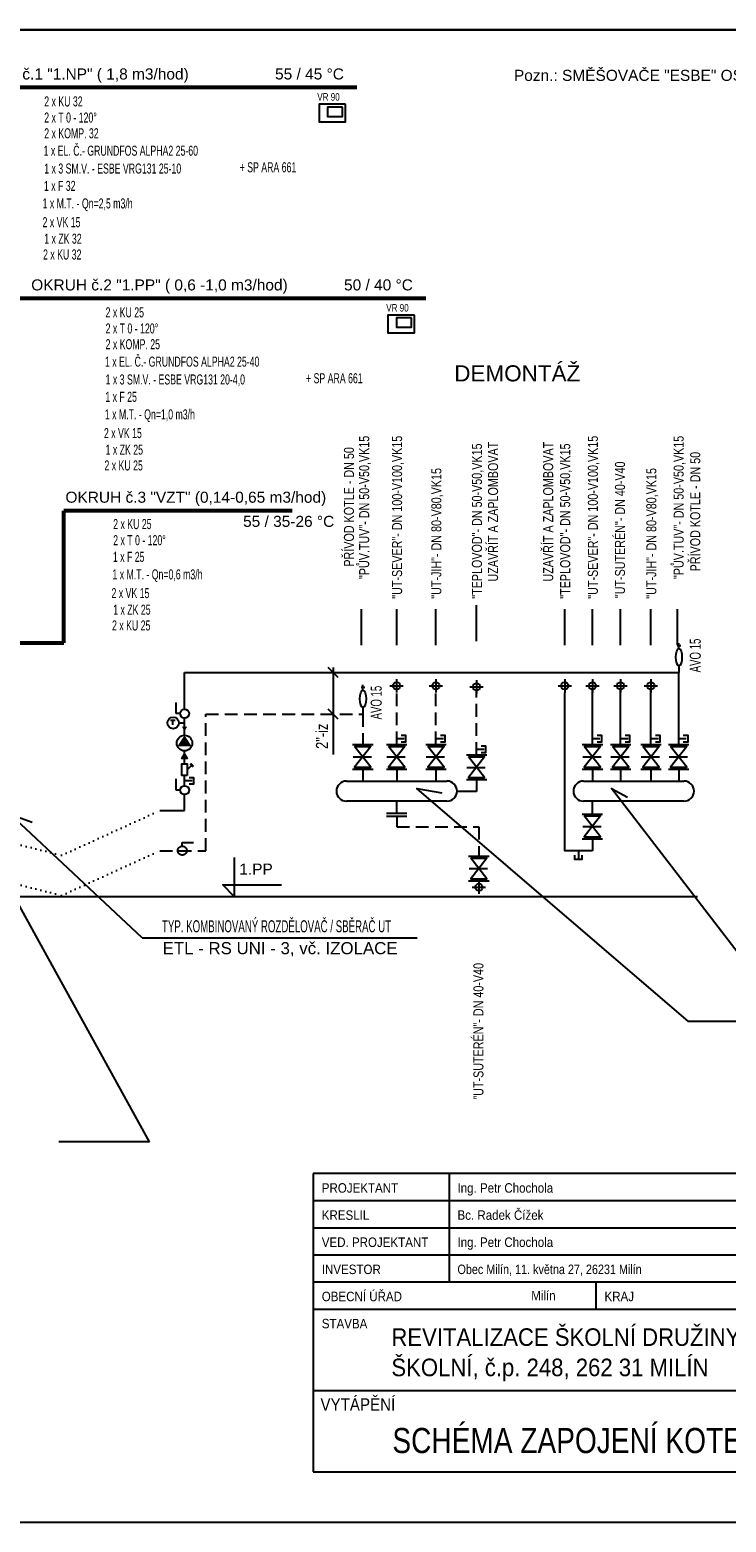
# Model space of a CAD drawing. Header units: millimetres. Extents: x 2424458 to 5109721, y -2781114 to -1335434.
# Tile 35 of 59: x 2568538 to 2575465, y -1415674 to -1400824. Entities that reach past the tile are written whole.
import ezdxf
from ezdxf.enums import TextEntityAlignment as Align

# ---------------------------------------------------------------- set-up
doc = ezdxf.new("R2010")
doc.units = ezdxf.units.MM
doc.header["$LTSCALE"] = 20
doc.header["$MEASUREMENT"] = 0
for name, pattern in [('DOT', [0.25, 0, -0.25]), ('GESTRICHELT', [9.525, 6.35, -3.175]), ('ČERCHOVANÁ', [25.4, 12.7, -6.35, 0, -6.35])]:
    doc.linetypes.add(name, pattern=pattern)
for name, color, linetype in [('ARMATURY', 2, 'Continuous'), ('CKBE0_12Y', 3, 'Continuous'), ('KOTY', 2, 'Continuous'), ('OSTATNI', 7, 'Continuous'), ('RAZITKO', 7, 'Continuous'), ('ROZVODY', 6, 'Continuous'), ('VNITŘVODA', 30, 'ČERCHOVANÁ')]:
    doc.layers.add(name, color=color, linetype=linetype)
doc.layers.add('Legenda', color=7, linetype='Continuous', lineweight=18)
doc.layers.add('UT PŘÍVODNÍ', color=6, linetype='Continuous', lineweight=53)
doc.styles.add('ARIEL', font='ARIAL.TTF')
doc.styles.add('ARIEL1', font='ARIAL.TTF')
doc.styles.add('ROMAN', font='ic-romans.shx')
doc.styles.add('ROMANS', font='ic-romans.shx', dxfattribs={"width": 0.8})

# ---------------------------------------------------------------- blocks, each defined once
blk = doc.blocks.new('_ARCHTICK')
at = {"color": 0, "linetype": 'ByBlock', "const_width": 0.15}
blk.add_lwpolyline([(-0.5, -0.5), (0.5, 0.5)], dxfattribs=at)

msp = doc.modelspace()

# ---------------------------------------------------------------- hatches: boundary and pattern name
at = {"layer": 'ROZVODY', "ltscale": 20}
for points in [[(2570077.1, -1407803.8), (2570103.5, -1407757.9), (2570050.5, -1407758.1)], [(2570076.7, -1407844.4), (2570006.6, -1407953.5), (2570147.3, -1407953.2)], [(2570077, -1408030.4), (2570050.5, -1408076.2), (2570103.4, -1408076.2)], [(2570077, -1408030.4), (2570050.5, -1408076.2), (2570103.4, -1408076.2)]]:
    msp.add_hatch(color=8, dxfattribs=at).paths.add_polyline_path(points)

# ---------------------------------------------------------------- linework, layer by layer
at = {"color": 7}
msp.add_line((2559183.3, -1400824.1), (2580183.3, -1400824.1), dxfattribs=at)
at = {"layer": 'ARMATURY', "color": 8}
for p, q in [((2571834.3, -1407366.6), (2571869.7, -1407366.6)), ((2571851.9, -1407395.3), (2571851.9, -1407343.4)), ((2571851.9, -1407568.6), (2571850.6, -1407632.5)), ((2574993.8, -1407875.7), (2575068.2, -1407875.7))]:
    msp.add_line(p, q, dxfattribs=at)
at = {"layer": 'ARMATURY', "color": 7}
msp.add_line((2564692.1, -1409446.7), (2575178.4, -1409446.7), dxfattribs=at)
at = {"layer": 'ARMATURY', "color": 8}
msp.add_lwpolyline([(2575039, -1407842.9), (2575082.8, -1407842.9), (2575082.8, -1407912.2), (2575039, -1407912.2)], dxfattribs=at)
at = {"layer": 'ARMATURY', "color": 7, "ltscale": 20}
for points in [[(2576138.2, -1410690.6), (2575091, -1410690.6), (2572388.8, -1408374.2), (2572636.7, -1408416.8)], [(2576129.4, -1410054), (2575616.3, -1410054), (2574325.4, -1408374.4), (2574482.5, -1408460.7)], [(2569655.1, -1409859.1), (2568343.8, -1408628.4), (2568560.7, -1408709.5)]]:
    msp.add_lwpolyline(points, dxfattribs=at)
at = {"layer": 'ARMATURY', "color": 7, "linetype": 'DOT', "ltscale": 10}
for points in [[(2567092.8, -1408593.9), (2568853.6, -1409037.8), (2569829.7, -1408593.9)], [(2567092.8, -1408993.6), (2568853.6, -1409437.5), (2569829.7, -1408993.6)]]:
    msp.add_lwpolyline(points, dxfattribs=at)
at = {"layer": 'ARMATURY', "color": 8}
msp.add_ellipse((2571851.9, -1407481.9), major_axis=(0, -86.7), ratio=0.3502699, dxfattribs=at)
at = {"layer": 'KOTY', "color": 8, "ltscale": 0.2}
for p, q in [((2571837.8, -1406947.9), (2571837.8, -1406588.1)), ((2572187.8, -1406947.9), (2572187.8, -1406588.1)), ((2572578.4, -1406947.9), (2572578.4, -1406588.1)), ((2572982.3, -1406908.6), (2572982.3, -1406548.8)), ((2573860, -1406947.9), (2573860, -1406588.1)), ((2574135.5, -1406947.9), (2574135.5, -1406588.1)), ((2574415.2, -1406947.9), (2574415.2, -1406588.1)), ((2574717.1, -1406947.9), (2574717.1, -1406588.1)), ((2574980.9, -1406947.9), (2574980.9, -1406588.1)), ((2571554.1, -1407169.9), (2571554.1, -1408036.4))]:
    msp.add_line(p, q, dxfattribs=at)
at = {"layer": 'KOTY', "color": 8, "linetype": 'Continuous'}
for p, q in [((2572186.9, -1407285.7), (2572186.9, -1407418.6)), ((2572577.5, -1407285.7), (2572577.5, -1407418.6)), ((2572981.4, -1407295.1), (2572981.4, -1407428)), ((2573859.1, -1407285.7), (2573859.1, -1407418.6)), ((2574134.6, -1407285.7), (2574134.6, -1407418.6)), ((2574414.4, -1407285.7), (2574414.4, -1407418.6)), ((2574716.2, -1407285.7), (2574716.2, -1407418.6)), ((2572120.5, -1407352.1), (2572253.3, -1407352.1)), ((2572511.1, -1407352.1), (2572643.9, -1407352.1)), ((2572915, -1407361.6), (2573047.8, -1407361.6)), ((2573792.7, -1407352.1), (2573925.5, -1407352.1)), ((2574068.2, -1407352.1), (2574201, -1407352.1)), ((2574347.9, -1407352.1), (2574480.8, -1407352.1)), ((2574649.8, -1407352.1), (2574782.6, -1407352.1)), ((2572187.8, -1407875.7), (2572262.2, -1407875.7)), ((2572578.4, -1407875.7), (2572652.8, -1407875.7)), ((2574135.5, -1407875.7), (2574209.9, -1407875.7)), ((2574415.2, -1407875.7), (2574489.6, -1407875.7)), ((2574717.1, -1407875.7), (2574791.5, -1407875.7)), ((2571749.1, -1407934.5), (2571952.2, -1407934.5)), ((2571753.5, -1408058), (2571936, -1408058)), ((2572086.3, -1407934.5), (2572289.3, -1407934.5)), ((2572090.7, -1408058), (2572273.2, -1408058)), ((2572476.9, -1407934.5), (2572679.9, -1407934.5)), ((2572481.3, -1408058), (2572663.7, -1408058)), ((2572880.7, -1408039.8), (2573083.8, -1408039.8)), ((2572982.3, -1407981), (2573056.7, -1407981)), ((2574034, -1407934.5), (2574237, -1407934.5)), ((2574038.4, -1408058), (2574220.8, -1408058)), ((2574313.7, -1407934.5), (2574516.8, -1407934.5)), ((2574318.1, -1408058), (2574500.6, -1408058)), ((2574615.5, -1407934.5), (2574818.6, -1407934.5)), ((2574619.9, -1408058), (2574802.4, -1408058)), ((2574892.2, -1407934.5), (2575095.3, -1407934.5)), ((2574896.6, -1408058), (2575079.1, -1408058)), ((2571749.1, -1408180.1), (2571952.2, -1408180.1)), ((2572086.3, -1408180.1), (2572289.3, -1408180.1)), ((2572476.9, -1408180.1), (2572679.9, -1408180.1)), ((2572885.1, -1408163.4), (2573067.6, -1408163.4)), ((2574034, -1408180.1), (2574237, -1408180.1)), ((2574313.7, -1408180.1), (2574516.8, -1408180.1)), ((2574615.5, -1408180.1), (2574818.6, -1408180.1)), ((2574892.2, -1408180.1), (2575095.3, -1408180.1)), ((2571687.8, -1408299.6), (2572687.8, -1408299.6)), ((2572880.7, -1408285.4), (2573083.8, -1408285.4)), ((2574045.7, -1408299.6), (2575045.7, -1408299.6)), ((2572687.8, -1408499.6), (2571687.8, -1408499.6)), ((2575045.7, -1408499.6), (2574045.7, -1408499.6)), ((2572086.3, -1408619.1), (2572289.3, -1408619.1)), ((2572086.3, -1408647.4), (2572289.3, -1408647.4)), ((2572903.3, -1409046.4), (2573106.4, -1409046.4)), ((2572907.7, -1409170), (2573090.2, -1409170)), ((2572903.3, -1409292), (2573106.4, -1409292)), ((2572939.6, -1409355.9), (2573072.4, -1409355.9)), ((2573006, -1409289.5), (2573006, -1409422.3))]:
    msp.add_line(p, q, dxfattribs=at)
at = {"layer": 'KOTY', "color": 7}
for p, q in [((2569729.9, -1411889.5), (2568159.4, -1409043.7)), ((2569655.1, -1409859.1), (2572391.9, -1409859.1))]:
    msp.add_line(p, q, dxfattribs=at)
at = {"layer": 'KOTY', "color": 7, "linetype": 'Continuous'}
msp.add_line((2569729.9, -1411889.5), (2568825.5, -1411889.5), dxfattribs=at)
at = {"layer": 'KOTY', "color": 1, "lineweight": 25}
for points in [[(2571679.8, -1401563.1), (2571414.9, -1401563.1), (2571414.9, -1401739.5), (2571679.8, -1401739.5)], [(2571648, -1401592.1), (2571500.3, -1401592.1), (2571500.3, -1401684.8), (2571648, -1401684.8)], [(2572365.8, -1403662.1), (2572100.9, -1403662.1), (2572100.9, -1403838.5), (2572365.8, -1403838.5)], [(2572334, -1403691.2), (2572186.3, -1403691.2), (2572186.3, -1403783.9), (2572334, -1403783.9)]]:
    msp.add_lwpolyline(points, close=True, dxfattribs=at)
at = {"layer": 'KOTY', "color": 8, "linetype": 'Continuous'}
for points in [[(2572233, -1407842.9), (2572276.8, -1407842.9), (2572276.8, -1407912.2), (2572233, -1407912.2)], [(2572623.6, -1407842.9), (2572667.4, -1407842.9), (2572667.4, -1407912.2), (2572623.6, -1407912.2)], [(2574180.7, -1407842.9), (2574224.5, -1407842.9), (2574224.5, -1407912.2), (2574180.7, -1407912.2)], [(2574460.4, -1407842.9), (2574504.2, -1407842.9), (2574504.2, -1407912.2), (2574460.4, -1407912.2)], [(2574762.3, -1407842.9), (2574806.1, -1407842.9), (2574806.1, -1407912.2), (2574762.3, -1407912.2)], [(2571769.3, -1407953.9), (2571930.8, -1407953.9), (2571769.3, -1408160.1), (2571930.8, -1408160.1), (2571769.3, -1407953.9)], [(2572106.5, -1407953.9), (2572268, -1407953.9), (2572106.5, -1408160.1), (2572268, -1408160.1), (2572106.5, -1407953.9)], [(2572497.1, -1407953.9), (2572658.6, -1407953.9), (2572497.1, -1408160.1), (2572658.6, -1408160.1), (2572497.1, -1407953.9)], [(2572900.9, -1408059.2), (2573062.4, -1408059.2), (2572900.9, -1408265.5), (2573062.4, -1408265.5), (2572900.9, -1408059.2)], [(2573027.5, -1407948.2), (2573071.3, -1407948.2), (2573071.3, -1408017.5), (2573027.5, -1408017.5)], [(2574054.2, -1407953.9), (2574215.6, -1407953.9), (2574054.2, -1408160.1), (2574215.6, -1408160.1), (2574054.2, -1407953.9)], [(2574333.9, -1407953.9), (2574495.4, -1407953.9), (2574333.9, -1408160.1), (2574495.4, -1408160.1), (2574333.9, -1407953.9)], [(2574635.8, -1407953.9), (2574797.2, -1407953.9), (2574635.8, -1408160.1), (2574797.2, -1408160.1), (2574635.8, -1407953.9)], [(2574912.4, -1407953.9), (2575073.9, -1407953.9), (2574912.4, -1408160.1), (2575073.9, -1408160.1), (2574912.4, -1407953.9)], [(2572923.5, -1409065.9), (2573085, -1409065.9), (2572923.5, -1409272.1), (2573085, -1409272.1), (2572923.5, -1409065.9)], [(2573006, -1409166.8), (2573006, -1409171.2)], [(2573006, -1409272.1), (2573006, -1409320)]]:
    msp.add_lwpolyline(points, dxfattribs=at)
at = {"layer": 'KOTY', "linetype": 'Continuous'}
msp.add_lwpolyline([(2570571, -1409060.4), (2570571, -1409446.7), (2570459.6, -1409333.2), (2571041.9, -1409333.2)], dxfattribs=at)
at = {"layer": 'KOTY', "color": 8, "linetype": 'Continuous'}
for centre in [(2572186.9, -1407352.1), (2572577.5, -1407352.1), (2572981.4, -1407361.6), (2573859.1, -1407352.1), (2574134.6, -1407352.1), (2574414.4, -1407352.1), (2574716.2, -1407352.1), (2573006, -1409355.9)]:
    msp.add_circle(centre, 35.9, dxfattribs=at)
for centre, start, end in [((2571687.8, -1408399.6), 90, 270), ((2572687.8, -1408399.6), 270, 90), ((2575045.7, -1408399.6), 270, 90)]:
    msp.add_arc(centre, 100, start, end, dxfattribs=at)
at = {"layer": 'KOTY', "color": 7}
msp.add_arc((2569213.5, -1411889.4), 0.1, 270, 41.93559, dxfattribs=at)
at = {"layer": 'Legenda', "color": 110, "linetype": 'Continuous', "lineweight": 25, "ltscale": 20}
for p, q in [((2579683.3, -1412204.1), (2571358.3, -1412204.1)), ((2571358.3, -1412204.1), (2571358.3, -1415174.1)), ((2571358.3, -1414364.1), (2576983.3, -1414364.1)), ((2571358.3, -1415174.1), (2579683.3, -1415174.1))]:
    msp.add_line(p, q, dxfattribs=at)
at = {"layer": 'Legenda', "color": 2, "linetype": 'Continuous', "lineweight": 25}
for p, q in [((2572708.3, -1412204.1), (2572708.3, -1413284.1)), ((2574170.8, -1413554.1), (2574170.8, -1413284.1))]:
    msp.add_line(p, q, dxfattribs=at)
at = {"layer": 'Legenda', "color": 2, "linetype": 'Continuous', "lineweight": 25, "ltscale": 20}
for p, q in [((2571358.3, -1412474.1), (2576983.3, -1412474.1)), ((2571358.3, -1412744.1), (2576983.3, -1412744.1)), ((2571358.3, -1413284.1), (2576983.3, -1413284.1)), ((2571358.3, -1413554.1), (2576983.3, -1413554.1))]:
    msp.add_line(p, q, dxfattribs=at)
at = {"layer": 'OSTATNI', "linetype": 'Continuous'}
msp.add_lwpolyline([(2559183.3, -1415674.1), (2580183.3, -1415674.1), (2580183.3, -1400824.1), (2559183.3, -1400824.1)], close=True, dxfattribs=at)
at = {"layer": 'RAZITKO', "color": 2, "linetype": 'Continuous'}
msp.add_line((2572708.3, -1412204.1), (2572708.3, -1413284.1), dxfattribs=at)
at = {"layer": 'RAZITKO', "color": 2, "linetype": 'Continuous', "ltscale": 20}
for p, q in [((2571358.3, -1412474.1), (2576983.3, -1412474.1)), ((2571358.3, -1412744.1), (2576983.3, -1412744.1)), ((2571358.3, -1413014.1), (2576983.3, -1413014.1))]:
    msp.add_line(p, q, dxfattribs=at)
at = {"layer": 'ROZVODY', "color": 8, "ltscale": 20}
for p, q in [((2574977.5, -1406951.8), (2575012.8, -1406951.8)), ((2574995, -1406980.5), (2574995, -1406928.7)), ((2574995, -1407153.8), (2574993.8, -1407217.7)), ((2570077, -1407583), (2570077, -1407217.7)), ((2570077, -1407217.7), (2574993.8, -1407217.7)), ((2574993.8, -1407934.5), (2574993.8, -1407217.7)), ((2569995.3, -1407627.9), (2569995.1, -1407516.6)), ((2570032.3, -1407627.8), (2569995.3, -1407627.9)), ((2569939, -1407694.6), (2569984.5, -1407694.5)), ((2569962, -1407738.9), (2569961.8, -1407696.2)), ((2570020.4, -1407720.9), (2570077, -1407720.8)), ((2570077, -1407844.4), (2570077, -1407672.4)), ((2570077, -1408127.9), (2570077, -1407998.7)), ((2570102.5, -1408186.6), (2570147, -1408143.2)), ((2569995.3, -1408390.2), (2569995.1, -1408278.9)), ((2570077, -1408345.3), (2570077, -1408245.3)), ((2570077, -1408295.3), (2570151.4, -1408295.3)), ((2570032.3, -1408390.1), (2569995.3, -1408390.2)), ((2570077, -1408593.9), (2570077, -1408434.6)), ((2574135, -1408627.5), (2574135, -1408499.6)), ((2569829.7, -1408593.9), (2570077, -1408593.9)), ((2574033.5, -1408627.5), (2574236.6, -1408627.5)), ((2574037.9, -1408751.1), (2574220.4, -1408751.1)), ((2574033.5, -1408873.1), (2574236.6, -1408873.1)), ((2574135, -1408873.1), (2574135, -1408992.6)), ((2573997.5, -1408992.6), (2573997.5, -1409067))]:
    msp.add_line(p, q, dxfattribs=at)
at = {"layer": 'ROZVODY', "color": 8, "linetype": 'GESTRICHELT'}
for p, q in [((2572187.8, -1407934.5), (2572187.8, -1407388.1)), ((2572578.4, -1407934.5), (2572578.4, -1407388.1)), ((2572982.3, -1408039.8), (2572982.3, -1407397.5))]:
    msp.add_line(p, q, dxfattribs=at)
at = {"layer": 'ROZVODY', "color": 8}
for p, q in [((2574135.5, -1407934.5), (2574135.5, -1407388.1)), ((2574415.2, -1407934.5), (2574415.2, -1407388.1)), ((2574717.1, -1407934.5), (2574717.1, -1407388.1)), ((2574135.5, -1408180.1), (2574135.5, -1408299.6)), ((2574415.2, -1408180.1), (2574415.2, -1408299.6)), ((2574717.1, -1408180.1), (2574717.1, -1408299.6)), ((2574993.8, -1408180.1), (2574993.8, -1408299.6))]:
    msp.add_line(p, q, dxfattribs=at)
at = {"layer": 'ROZVODY', "color": 8, "linetype": 'GESTRICHELT', "ltscale": 20}
for p, q in [((2571850.6, -1408180.1), (2571850.6, -1408299.6)), ((2572187.8, -1408180.1), (2572187.8, -1408299.6)), ((2572578.4, -1408180.1), (2572578.4, -1408299.6)), ((2572982.3, -1408285.4), (2572982.3, -1408404.9)), ((2572187.8, -1408619.1), (2572187.8, -1408499.6)), ((2572982.3, -1408404.9), (2572787.7, -1408404.9))]:
    msp.add_line(p, q, dxfattribs=at)
at = {"layer": 'ROZVODY', "color": 8, "linetype": 'GESTRICHELT', "ltscale": 30}
for p, q in [((2570054.3, -1408909.9), (2570165.5, -1408909.7)), ((2570054.3, -1408946.9), (2570054.3, -1408909.9))]:
    msp.add_line(p, q, dxfattribs=at)
at = {"layer": 'ROZVODY', "color": 8, "ltscale": 20}
for points in [[(2574135, -1408992.6), (2573860, -1408992.6), (2573860, -1407416.9)], [(2570122.2, -1408262.5), (2570166, -1408262.5), (2570166, -1408331.8), (2570122.2, -1408331.8)], [(2574053.7, -1408647), (2574215.2, -1408647), (2574053.7, -1408853.2), (2574215.2, -1408853.2), (2574053.7, -1408647)], [(2574030.3, -1409037.8), (2574030.3, -1409081.6), (2573961, -1409081.6), (2573961, -1409037.8)]]:
    msp.add_lwpolyline(points, dxfattribs=at)
at = {"layer": 'ROZVODY', "color": 8, "linetype": 'GESTRICHELT'}
for points in [[(2569829.7, -1408993.6), (2570287.7, -1408993.6), (2570287.7, -1407632.5), (2571850.6, -1407632.5), (2571850.6, -1407934.5)], [(2572187.8, -1408647.4), (2572187.8, -1408755.6), (2573006, -1408755.6), (2573006, -1409065.9)]]:
    msp.add_lwpolyline(points, dxfattribs=at)
at = {"layer": 'ROZVODY', "color": 8, "ltscale": 20}
for points in [[(2570077, -1408030.4), (2570103.4, -1408076.2), (2570050.5, -1408076.2)], [(2570077, -1408030.4), (2570103.4, -1408076.2), (2570050.5, -1408076.2)], [(2570102.5, -1408245.3), (2570051.4, -1408245.3), (2570051.4, -1408127.9), (2570102.5, -1408127.9)], [(2570161.9, -1408148.4), (2570157, -1408153.2), (2570136.9, -1408133.1), (2570141.8, -1408128.2)]]:
    msp.add_lwpolyline(points, close=True, dxfattribs=at)
for centre, radius in [((2570077, -1407627.7), 44.7), ((2569963.4, -1407721.1), 57), ((2570076.9, -1407921.6), 77.2), ((2570077, -1408390), 44.7)]:
    msp.add_circle(centre, radius, dxfattribs=at)
at = {"layer": 'ROZVODY', "color": 8, "linetype": 'GESTRICHELT', "ltscale": 30}
msp.add_circle((2570054.5, -1408991.6), 44.7, dxfattribs=at)
at = {"layer": 'ROZVODY', "color": 8, "ltscale": 20}
msp.add_arc((2574045.7, -1408399.6), 100, 90, 270, dxfattribs=at)
msp.add_ellipse((2574995, -1407067.2), major_axis=(0, -86.7), ratio=0.3502699, dxfattribs=at)
at = {"layer": 'UT PŘÍVODNÍ', "color": 7, "linetype": 'Continuous'}
for p, q in [((2571790.9, -1401398.2), (2567443.2, -1401398.2)), ((2572476.8, -1403497.3), (2567838.5, -1403497.3)), ((2571147.4, -1405609.8), (2568875.4, -1405609.8)), ((2568875.4, -1406924.8), (2568875.4, -1405609.8)), ((2568274.9, -1406924.8), (2568875.4, -1406924.8))]:
    msp.add_line(p, q, dxfattribs=at)

# ---------------------------------------------------------------- block references
at = {"layer": 'KOTY', "color": 8, "ltscale": 0.2, "xscale": 100, "yscale": 100, "zscale": 100, "rotation": 270}
for p in [(2571554.1, -1407217.7), (2571554.1, -1407632.5)]:
    msp.add_blockref('_ARCHTICK', p, dxfattribs=at)

# ---------------------------------------------------------------- texts
at = {"layer": 'CKBE0_12Y', "style": 'ARIEL'}
for s, height, p in [('OKRUH č.1 "1.NP" ( 1,8 m3/hod)', 110, (2567866, -1401351.2, 30)), ('55 / 45 °C', 110, (2570977.7, -1401350.9, 30)), ('OKRUH č.2 "1.PP" ( 0,6 -1,0 m3/hod)', 110, (2568552, -1403450.3, 30)), ('50 / 40 °C', 110, (2571663.7, -1403450, 30)), ('OKRUH č.3 "VZT" (0,14-0,65 m3/hod)', 110, (2568892.4, -1405562.8, 30)), ('55 / 35-26 °C', 110, (2570659.4, -1405803, 30)), ('1.PP', 110, (2570622, -1409263.6, 30)), ('ETL - RS UNI - 3, vč. IZOLACE', 120, (2569858.8, -1410058.3))]:
    msp.add_text(s, height=height, dxfattribs=at).set_placement(p, align=Align.BOTTOM_LEFT)
at = {"layer": 'CKBE0_12Y', "lineweight": 9, "style": 'ARIEL'}
msp.add_text('Pozn.: SMĚŠOVAČE "ESBE" OSAZENY SERVOPOHONY - ESBE ARA 661 (230V, 90°, 2 min.)', height=110, dxfattribs=at).set_placement((2573354, -1401365, 30), align=Align.BOTTOM_LEFT)
at = {"layer": 'CKBE0_12Y', "linetype": 'ByBlock', "ltscale": 200, "style": 'ROMANS', "width": 0.65}
for s, p in [('2 x KU 32', (2568681.5, -1401616.4, 30)), ('2 x T 0 - 120°', (2568681.5, -1401776.7, 30)), ('2 x KOMP. 32', (2568681.5, -1401933.3, 30)), ('1 x EL. Č.- GRUNDFOS ALPHA2 25-60 ', (2568675.2, -1402106.7, 30)), ('1 x 3 SM.V. - ESBE VRG131 25-10 ', (2568681.5, -1402284.1, 30)), ('1 x F 32', (2568678.5, -1402456.8, 30)), ('1 x M.T. - Qn=2,5 m3/h', (2568664.8, -1402631.5, 30)), ('2 x VK 15', (2568664.8, -1402818, 30)), ('1 x ZK 32', (2568681.5, -1402982.6, 30)), ('2 x KU 32', (2568669.8, -1403139.6, 30)), ('2 x KU 25', (2569291.9, -1403715.4, 30)), ('2 x T 0 - 120°', (2569291.9, -1403875.7, 30)), ('2 x KOMP. 25', (2569291.9, -1404032.3, 30)), ('1 x EL. Č.- GRUNDFOS ALPHA2 25-40 ', (2569285.6, -1404205.8, 30)), ('1 x 3 SM.V. - ESBE VRG131 20-4,0 ', (2569291.9, -1404383.2, 30)), ('1 x F 25', (2569289, -1404555.9, 30)), ('1 x M.T. - Qn=1,0 m3/h', (2569284.4, -1404730.5, 30)), ('2 x VK 15', (2569275.3, -1404917, 30)), ('1 x ZK 25', (2569291.9, -1405081.7, 30)), ('2 x KU 25', (2569280.3, -1405238.7, 30)), ('2 x KU 25', (2569367.4, -1405822.2, 30)), ('2 x T 0 - 120°', (2569367.4, -1405982.5, 30)), ('1 x F 25', (2569364.5, -1406148.3, 30)), ('1 x M.T. - Qn=0,6 m3/h', (2569359.9, -1406322.9, 30)), ('2 x VK 15', (2569350.8, -1406509.4, 30)), ('1 x ZK 25', (2569367.4, -1406674.1, 30)), ('2 x KU 25', (2569355.8, -1406831.1, 30))]:
    msp.add_text(s, height=100, dxfattribs=at).set_placement(p, align=Align.BOTTOM_LEFT)
at = {"layer": 'CKBE0_12Y', "color": 8, "style": 'ROMANS', "width": 0.65}
msp.add_text('AVO 15', height=110, rotation=90, dxfattribs=at).set_placement((2572071.6, -1407685.9, 30), align=Align.BOTTOM_LEFT)
at = {"layer": 'KOTY', "color": 1, "lineweight": 25, "style": 'ROMANS'}
for s, height, width, p in [('VR 90', 75, 0.8, (2571397.7, -1401551.1, 30)), ('+ SP ARA 661', 100, 0.65, (2570625.6, -1402271.8, 30)), ('VR 90', 75, 0.8, (2572083.7, -1403650.2, 30)), ('+ SP ARA 661', 100, 0.65, (2571286.1, -1404370.8, 30))]:
    msp.add_text(s, height=height, dxfattribs=dict(at, width=width)).set_placement(p, align=Align.BOTTOM_LEFT)
at = {"layer": 'KOTY', "color": 8, "ltscale": 0.2, "rotation": 90, "style": 'ROMANS'}
for s, insert, char_height, attachment_point in [('"UT-SEVER"- DN 100-V100,VK15', (2572141.4, -1406485), 100, 1), ('"UT-SEVER"- DN 100-V100,VK15', (2574089.1, -1406485), 100, 1), ('"TEPLOVOD"- DN 50-V50,VK15', (2572935.8, -1406485), 100, 1), ('"TEPLOVOD"- DN 50-V50,VK15', (2573813.6, -1406485), 100, 1), ('"PŮV.TUV"- DN 50-V50,VK15', (2571873.3, -1405576.1), 100, 5), ('UZAVŘÍT A ZAPLOMBOVAT', (2573146.8, -1405618.4), 100, 5), ('UZAVŘÍT A ZAPLOMBOVAT', (2573695.4, -1405618.4), 100, 5), ('"UT-SUTERÉN"- DN 40-V40', (2574358.9, -1406479.2), 100, 1), ('"PŮV.TUV"- DN 50-V50,VK15', (2575001.8, -1405576.1), 100, 5), ('"UT-JIH"- DN 80-V80,VK15', (2572532, -1406485), 100, 1), ('"UT-JIH"- DN 80-V80,VK15', (2574670.6, -1406485), 100, 1), ('2"-iz', (2571444.1, -1407853.6), 120, 5), ('"UT-SUTERÉN"- DN 40-V40', (2572950.5, -1411469.4), 100, 1)]:
    msp.add_mtext(s, dxfattribs=dict(at, insert=insert, char_height=char_height, attachment_point=attachment_point))
at = {"layer": 'KOTY', "color": 8, "ltscale": 0.2, "char_height": 100, "width": 1524.762, "attachment_point": 5, "rotation": 90, "style": 'ROMANS'}
for insert in [(2571713.2, -1405571.2), (2575158.1, -1405618.4)]:
    msp.add_mtext('PŘÍVOD KOTLE - DN 50', dxfattribs=dict(at, insert=insert))
at = {"layer": 'Legenda', "color": 2, "linetype": 'Continuous', "lineweight": 25, "style": 'ROMAN', "width": 0.909091}
for s, p in [('OBECNÍ ÚŘAD', (2571442.4, -1413475.6)), (' Milín', (2573494.2, -1413466.8)), ('KRAJ ', (2574254.9, -1413475.6)), ('STAVBA', (2571442.4, -1413745.6))]:
    msp.add_text(s, height=94.5, dxfattribs=at).set_placement(p)
at = {"layer": 'Legenda', "color": 110, "linetype": 'Continuous', "lineweight": 25, "style": 'ROMAN', "width": 0.9}
msp.add_text('VYTÁPĚNÍ  ', height=125, dxfattribs=at).set_placement((2571429.2, -1414565.9))
at = {"layer": 'RAZITKO', "color": 2, "linetype": 'Continuous', "style": 'ROMAN'}
for s, width, p in [('PROJEKTANT', 0.909091, (2571442.4, -1412395.6)), ('Ing. Petr Chochola ', 0.909091, (2572792.4, -1412395.6)), ('KRESLIL', 0.909091, (2571442.4, -1412665.6)), ('Bc. Radek Čížek', 0.909091, (2572792.4, -1412665.6)), ('VED. PROJEKTANT', 0.909091, (2571442.4, -1412935.6)), ('Ing. Petr Chochola ', 0.909091, (2572792.4, -1412935.6)), ('INVESTOR', 0.909091, (2571442.4, -1413205.6)), ('Obec Milín, 11. května 27, 26231 Milín', 0.85, (2572792.4, -1413205.6))]:
    msp.add_text(s, height=94.5, dxfattribs=dict(at, width=width)).set_placement(p)
at = {"layer": 'RAZITKO', "color": 110, "linetype": 'Continuous', "style": 'ARIEL1', "width": 0.9}
for s, p in [('REVITALIZACE ŠKOLNÍ DRUŽINY V MILÍNĚ', (2572134.7, -1413920.2)), ('ŠKOLNÍ, č.p. 248, 262 31 MILÍN', (2572134.7, -1414221.5))]:
    msp.add_text(s, height=175, dxfattribs=at).set_placement(p)
at = {"layer": 'RAZITKO', "color": 100, "linetype": 'Continuous', "style": 'ARIEL', "width": 0.8}
msp.add_text('SCHÉMA ZAPOJENÍ KOTELNY', height=250, dxfattribs=at).set_placement((2572144.6, -1414986.9))
at = {"layer": 'ROZVODY', "color": 8, "ltscale": 20, "style": 'ARIEL'}
msp.add_text('DEMONTÁŽ', height=160, dxfattribs=at).set_placement((2572760.2, -1404370.3, 25.5), align=Align.BOTTOM_LEFT)
at = {"layer": 'ROZVODY', "color": 8, "ltscale": 20, "style": 'ROMANS', "width": 0.65}
msp.add_text('AVO 15', height=110, rotation=90, dxfattribs=at).set_placement((2575245.4, -1407217.5, 30), align=Align.BOTTOM_LEFT)
at = {"layer": 'VNITŘVODA', "color": 3, "style": 'ROMAN', "width": 0.6}
msp.add_text('TYP. KOMBINOVANÝ ROZDĚLOVAČ / SBĚRAČ UT ', height=120, dxfattribs=at).set_placement((2569852.8, -1409840.6), align=Align.BOTTOM_LEFT)

doc.saveas('drawing.dxf')
